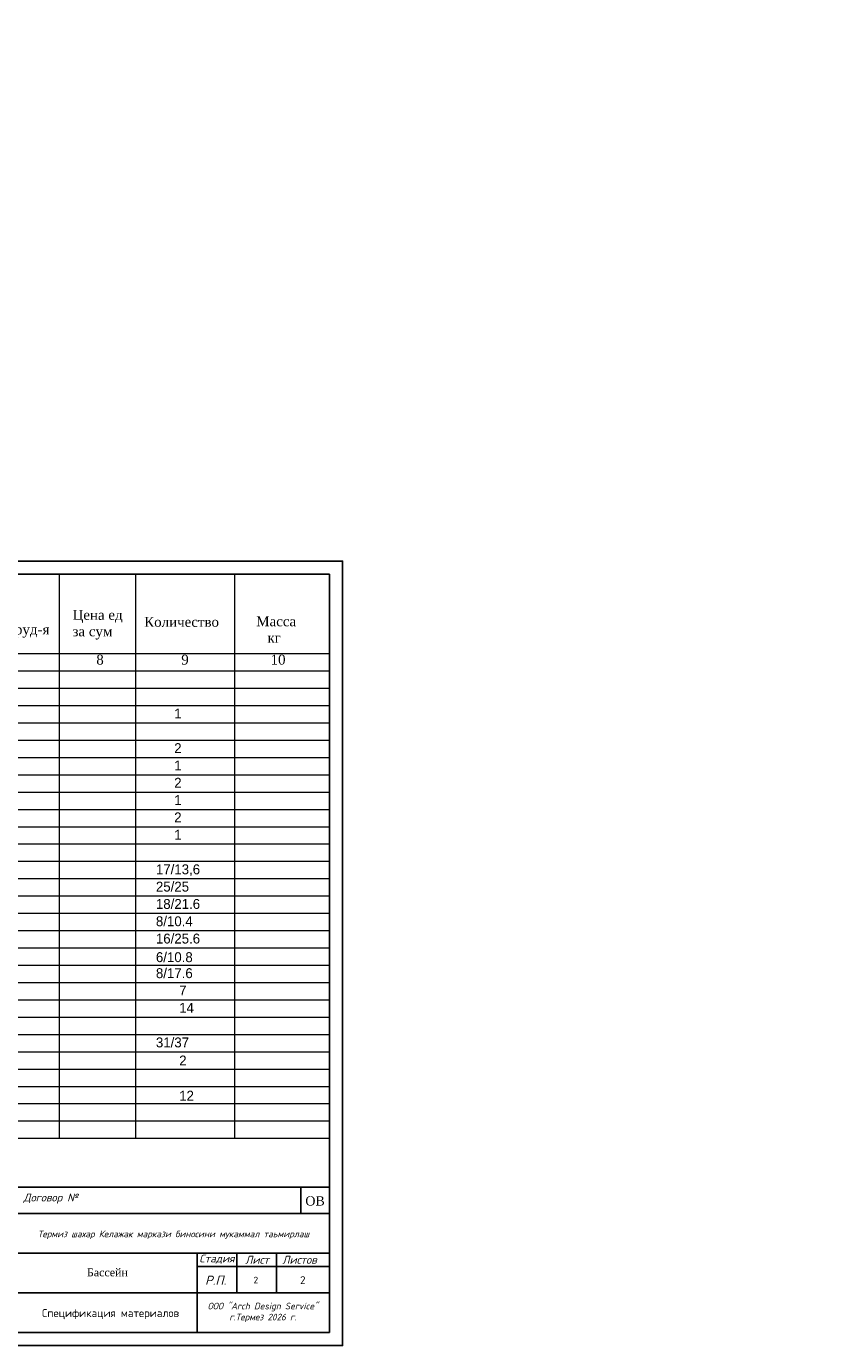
# Model space of a CAD drawing. Extents: x 4114239 to 5838486, y 780458 to 1383318.
# Tile 165 of 231: x 4553631 to 4584411, y 1119540 to 1169485. Entities that reach past the tile are written whole.
import ezdxf

# ---------------------------------------------------------------- set-up
doc = ezdxf.new("R2010")
doc.units = 0
doc.header["$MEASUREMENT"] = 0
doc.layers.add('.', color=7, linetype='Continuous', lineweight=15)
doc.layers.add('ФВС-3', color=7, linetype='Continuous', lineweight=25)
doc.styles.add('ISOCPEUR', font='isocpeui.ttf', dxfattribs={"height": 250})
doc.styles.add('MyStyle', font='isocpeur.ttf', dxfattribs={"height": 400})
doc.styles.add('NIA', font='times.ttf')
doc.styles.add('OOO-Kazar', font='txt')

msp = doc.modelspace()

# ---------------------------------------------------------------- linework, layer by layer
at = {"layer": '.'}
for p, q in [((4525599.0499, 1148740.2212), (4564696.0585, 1148740.2212)), ((4554870.0394, 1148740.2212), (4554870.0394, 1134549.9636)), ((4557762.2516, 1148740.2212), (4557762.2516, 1134549.9636)), ((4561510.1451, 1148740.2212), (4561510.1451, 1134549.9636)), ((4525599.0499, 1145741.9065), (4565099.0499, 1145741.9065)), ((4525599.0499, 1145084.6), (4565099.0499, 1145084.6)), ((4525599.0499, 1144429.2307), (4565099.0499, 1144429.2307)), ((4527098.2073, 1143773.8613), (4565099.0499, 1143773.8613)), ((4525599.0499, 1143118.492), (4565099.0499, 1143118.492)), ((4554870.0394, 1142747.5732), (4554870.0394, 1127389.6276)), ((4557762.2516, 1142747.5732), (4557762.2516, 1127389.6276)), ((4561510.1451, 1142747.5732), (4561510.1451, 1127389.6276)), ((4527098.2073, 1142463.1226), (4565099.0499, 1142463.1226)), ((4525599.0499, 1141807.7533), (4565099.0499, 1141807.7533)), ((4525599.0499, 1141152.3839), (4565099.0499, 1141152.3839)), ((4525599.0499, 1140497.0146), (4565099.0499, 1140497.0146)), ((4525599.0499, 1139841.6452), (4565099.0499, 1139841.6452)), ((4525599.0499, 1139186.2759), (4565099.0499, 1139186.2759)), ((4525599.0499, 1138530.9065), (4565099.0499, 1138530.9065)), ((4525599.0499, 1137875.5372), (4565099.0499, 1137875.5372)), ((4525599.0499, 1137220.1678), (4565099.0499, 1137220.1678)), ((4525599.0499, 1136564.7985), (4565099.0499, 1136564.7985)), ((4525599.0499, 1135909.4291), (4565099.0499, 1135909.4291)), ((4525599.0499, 1135254.0598), (4565099.0499, 1135254.0598)), ((4525599.0499, 1134598.6904), (4565099.0499, 1134598.6904)), ((4525599.0499, 1133943.3211), (4565099.0499, 1133943.3211)), ((4525599.0499, 1133287.9517), (4565099.0499, 1133287.9517)), ((4525599.0499, 1132632.5824), (4565099.0499, 1132632.5824)), ((4525599.0499, 1131977.213), (4565099.0499, 1131977.213)), ((4525599.0499, 1131321.8437), (4565099.0499, 1131321.8437)), ((4525599.0499, 1130666.4743), (4565099.0499, 1130666.4743)), ((4525599.0499, 1130011.105), (4565099.0499, 1130011.105)), ((4525599.0499, 1129355.7356), (4565099.0499, 1129355.7356)), ((4525599.0499, 1128700.3663), (4565099.0499, 1128700.3663)), ((4525599.0499, 1128044.9969), (4565099.0499, 1128044.9969)), ((4525599.0499, 1127389.6276), (4565099.0499, 1127389.6276))]:
    msp.add_line(p, q, dxfattribs=at)
at = {"color": 7, "linetype": 'Continuous'}
for p, q in [((4546599.0499, 1125540.2212), (4565099.0499, 1125540.2212)), ((4553099.0499, 1124540.2212), (4565099.0499, 1124540.2212)), ((4553099.0499, 1123040.2212), (4565099.0499, 1123040.2212)), ((4560099.0499, 1123040.2212), (4560099.0499, 1120040.2212)), ((4561599.0499, 1121540.2212), (4561599.0499, 1123040.2212)), ((4563093.2122, 1121540.2212), (4563093.2122, 1123040.2212)), ((4560099.0499, 1122540.2212), (4565099.0499, 1122540.2212)), ((4553099.0499, 1121540.2212), (4565099.0499, 1121540.2212))]:
    msp.add_line(p, q, dxfattribs=at)
at = {"linetype": 'ByBlock', "ltscale": 0.1}
msp.add_line((4564019.0507, 1125540.2212), (4564019.0507, 1124540.2212), dxfattribs=at)
at = {"color": 7, "ltscale": 10}
for points in [[(4523599.0499, 1119540.2212), (4565599.0499, 1119540.2212), (4565599.0499, 1149240.2212), (4523599.0499, 1149240.2212)], [(4525599.0499, 1120040.2212), (4565099.0499, 1120040.2212), (4565099.0499, 1148740.2212), (4525599.0499, 1148740.2212)]]:
    msp.add_lwpolyline(points, close=True, dxfattribs=at)
at = {"linetype": 'ByBlock', "ltscale": 0.1}
msp.add_lwpolyline([(4546599.0499, 1125540.2212), (4565099.0499, 1125540.2212), (4565099.0499, 1120040.2212), (4546599.0499, 1120040.2212)], close=True, dxfattribs=at)

# ---------------------------------------------------------------- texts
at = {"layer": '.', "attachment_point": 1}
for s, insert, char_height, width in [('{\\fTimes New Roman|b0|i0|c204|p18;Код\\P оборуд-я             }', (4552202.0727, 1147465.792), 374.789347, 16349.06395), ('{\\fTimes New Roman|b0|i0|c204|p18;Цена ед\\Pза сум}', (4555377.4521, 1147392.9616), 374.789347, 16349.06395), ('{\\fTimes New Roman|b0|i0|c204|p18;Количество}', (4558089.8144, 1147128.0217), 374.789347, 16349.06395), ('{\\fTimes New Roman|b0|i0|c204|p18;Масса\\P   кг}', (4562331.0748, 1147150.2638), 374.789347, 16349.06395), ('{\\fGeorgia|b0|i0|c204|p18;8}', (4556275.8406, 1145698.2088), 374.789347, 2080.341424), ('{\\fGeorgia|b0|i0|c204|p18;9}', (4559492.8765, 1145698.2088), 374.789347, 2080.341424), ('{\\fGeorgia|b0|i0|c204|p18;10}', (4562873.2828, 1145698.2088), 374.789347, 2080.341424), ('1', (4559224.9295, 1143657.7822), 374.7893, 438.964666), ('2', (4559224.9295, 1142347.0435), 374.7893, 589.714162), ('1', (4559224.9295, 1141691.6741), 374.7893, 589.714162), ('2', (4559224.9295, 1141036.3048), 374.7893, 715.029944), ('1', (4559224.9295, 1140380.9354), 374.7893, 715.029944), ('2', (4559224.9295, 1139725.5661), 374.7893, 715.029944), ('1', (4559224.9295, 1139070.1967), 374.7893, 715.029944), ('17/13,6', (4558533.3907, 1137759.458), 374.78935, 1269.265941), ('25/25', (4558533.3907, 1137104.0887), 374.78935, 2059.816511), ('18/21.6', (4558533.3907, 1136448.7193), 374.78935, 2059.816511), ('8/10.4', (4558533.3907, 1135793.35), 374.78935, 2059.816511), ('16/25.6', (4558533.3907, 1135137.9806), 374.78935, 2059.816511), ('6/10.8', (4558533.3907, 1134433.8845), 374.78935, 2059.816511), ('8/17.6', (4558533.3907, 1133827.2419), 374.78935, 2059.816511), ('7', (4559413.6901, 1133171.8726), 374.7893, 2059.816511), ('14', (4559413.6901, 1132516.5032), 374.78935, 2059.816511), ('31/37', (4558533.3907, 1131205.7645), 374.78935, 2059.816511), ('2', (4559413.6901, 1130521.4598), 374.7893, 2059.816511), ('12', (4559413.6901, 1129188.7621), 374.78935, 2059.816511)]:
    msp.add_mtext(s, dxfattribs=dict(at, insert=insert, char_height=char_height, width=width))
for s, insert, char_height, width, attachment_point, style in [('\\pi778.14;Наименование и техническая \\P\\pi503.14;характеристика оборудования и \\P\\pi396.89;материалов, завод изготовитель.', (4527224.8583, 1169473.9836), 250, 6156.287381, 1, 'MyStyle'), ('\\pi567.54;Тип, марка \\P\\pi337.97;оборудования.', (4533592.9358, 1169206.246), 250, 2822.582415, 1, 'MyStyle'), ('\\pi1147.1;Код\\P\\pi311.74;оборудования,   \\P\\pi393.72;  материала', (4542596.4531, 1169480.4597), 250, 2782.87458, 1, 'MyStyle'), ('\\pi398.64;Цена единицы \\P\\pi392.2;оборудования,\\P\\pi1240.2;сум', (4545716.6345, 1169432.9704), 250, 2942.988931, 1, 'MyStyle'), ('\\pi174.44;Масса ед.\\P\\pi362.71;оборуд. \\P\\pi714.46;кг.', (4550689.6067, 1169438.2784), 250, 1796.819765, 1, 'MyStyle'), ('\\pi436.18;Код завода \\P\\pi235.02;изготовителя', (4539706.628, 1169166.1577), 250, 2605.200244, 1, 'MyStyle'), ('{\\fISOCPEUR|b0|i0|c204|p34;\\C0;Спецификация материалов}', (4556816.1039, 1120732.0932), 300, 6980, 5, 'ISOCPEUR')]:
    msp.add_mtext(s, dxfattribs=dict(insert=insert, char_height=char_height, width=width, attachment_point=attachment_point, style=style))
at = {"insert": (4564189.2177, 1125193.1582), "char_height": 350, "attachment_point": 1}
msp.add_mtext('{\\fTimes New Roman|b0|i0|c204|p18;ОВ}', dxfattribs=at)
at = {"lineweight": -3, "insert": (4555919.6853, 1122463.0439), "char_height": 300, "width": 1733.650506, "attachment_point": 1, "style": 'NIA'}
msp.add_mtext('\\pxi0.005;{\\C0;Бассейн}', dxfattribs=at)
at = {"attachment_point": 1, "style": 'MyStyle'}
for width, insert, char_height in [(541.266485, (4562230.5431, 1122148.4332), 250), (968.847201, (4563989.1452, 1122168.0317), 300)]:
    msp.add_mtext_dynamic_manual_height_columns('2', width=width, gutter_width=1250, heights=[0], dxfattribs=dict(at, insert=insert, char_height=char_height))
at = {"layer": 'ФВС-3', "color": 0, "linetype": 'Continuous', "lineweight": 5, "attachment_point": 8, "style": 'OOO-Kazar'}
for s, insert, char_height in [('{\\fISOCPEUR|b0|i1|c204|p34;Договор №}', (4554549.5259, 1124915.305), 300), ('{\\fISOCPEUR|b0|i1|c204|p34;Стадия}', (4560840.1868, 1122640.2212), 300), ('{\\fISOCPEUR|b0|i1|c204|p34;Лист }', (4562364.4064, 1122640.2212), 300), ('{\\fISOCPEUR|b0|i1|c204|p34;Листов }', (4563968.4137, 1122640.2212), 300), ('{\\fISOCPEUR|b0|i1|c204|p34;Р.П.}', (4560794.9183, 1121840.2212), 350)]:
    msp.add_mtext(s, dxfattribs=dict(at, insert=insert, char_height=char_height))
at = {"layer": 'ФВС-3', "linetype": 'Continuous', "lineweight": 5, "char_height": 250, "attachment_point": 8, "style": 'OOO-Kazar'}
for s, insert in [('{\\fISOCPEUR|b0|i1|c204|p34;Термиз шахар Келажак маркази биносини мукаммал таьмирлаш\\P  }', (4559198.7107, 1123158.8073)), ('{\\fISOCPEUR|b0|i1|c204|p34;ООО "Arch Design Service"\\Pг.Термез 20\\fISOCPEUR|b0|i1|c0|p34;26\\fISOCPEUR|b0|i1|c204|p34; г.\\P  }', (4562577.9428, 1120011.3738))]:
    msp.add_mtext(s, dxfattribs=dict(at, insert=insert))

doc.saveas('drawing.dxf')
